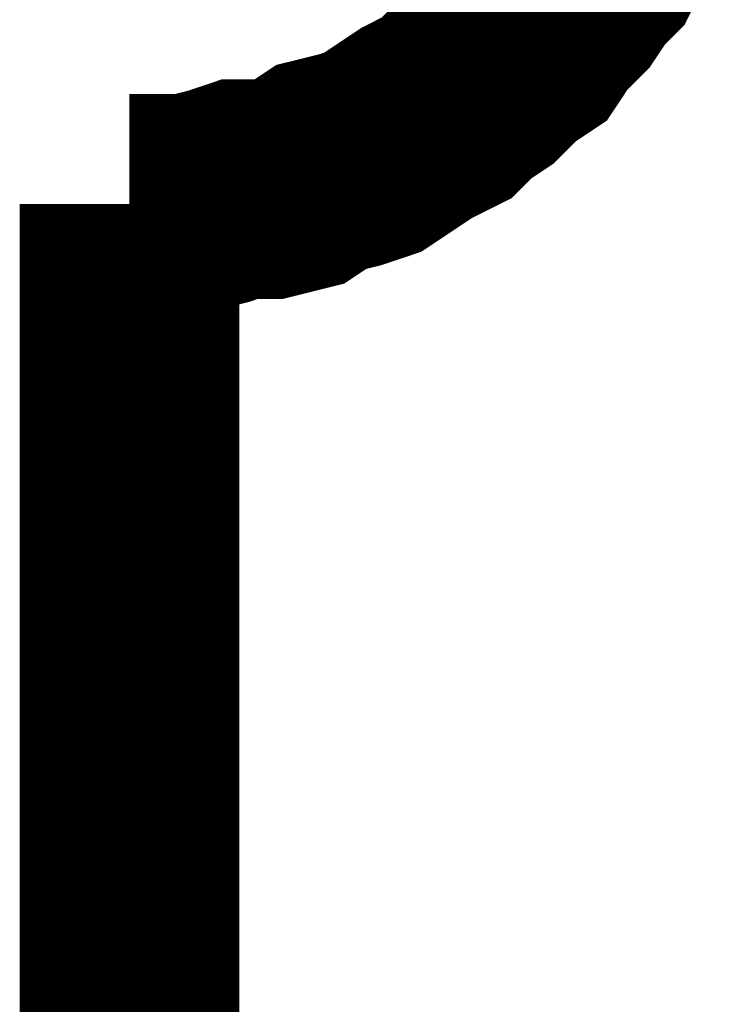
# Model space of a CAD drawing. Header units: inches. Extents: x 0 to 17, y 0 to 11.
# Tile 11 of 48: x 5.9445 to 5.9829, y 5.5767 to 5.6296. Entities that reach past the tile are written whole.
import ezdxf

# ---------------------------------------------------------------- set-up
doc = ezdxf.new("R2010")
doc.units = ezdxf.units.IN
doc.header["$MEASUREMENT"] = 0
doc.layers.add('Sheet', color=255, linetype='Continuous')

msp = doc.modelspace()

# ---------------------------------------------------------------- linework, layer by layer
at = {"layer": 'Sheet'}
for points in [[(5.950396, 5.619738, 0.0118, 0.0118, 0), (5.951982, 5.619738, 0.0118, 0.0118, 0), (5.953568, 5.619738, 0.0118, 0.0118, 0), (5.955154, 5.620134, 0.0118, 0.0118, 0), (5.956343, 5.620531, 0.0118, 0.0118, 0), (5.957929, 5.620531, 0.0118, 0.0118, 0), (5.959515, 5.620927, 0.0118, 0.0118, 0), (5.960704, 5.62172, 0.0118, 0.0118, 0), (5.96229, 5.622116, 0.0118, 0.0118, 0), (5.963479, 5.622513, 0.0118, 0.0118, 0), (5.964669, 5.623306, 0.0118, 0.0118, 0), (5.965858, 5.624099, 0.0118, 0.0118, 0), (5.967444, 5.624892, 0.0118, 0.0118, 0), (5.968237, 5.625685, 0.0118, 0.0118, 0), (5.969426, 5.626478, 0.0118, 0.0118, 0), (5.970616, 5.627667, 0.0118, 0.0118, 0), (5.971805, 5.62846, 0.0118, 0.0118, 0), (5.972598, 5.62965, 0.0118, 0.0118, 0), (5.973787, 5.630839, 0.0118, 0.0118, 0), (5.97458, 5.632029, 0.0118, 0.0118, 0), (5.975373, 5.632822, 0.0118, 0.0118, 0), (5.976166, 5.634407, 0.0118, 0.0118, 0), (5.976959, 5.635597, 0.0118, 0.0118, 0)], [(5.950396, 5.619738, 0.0118, 0.0118, 0), (5.950396, 5.549957, 0.0118, 0.0118, 0)]]:
    msp.add_lwpolyline(points, format="xyseb", dxfattribs=at)

doc.saveas('drawing.dxf')
